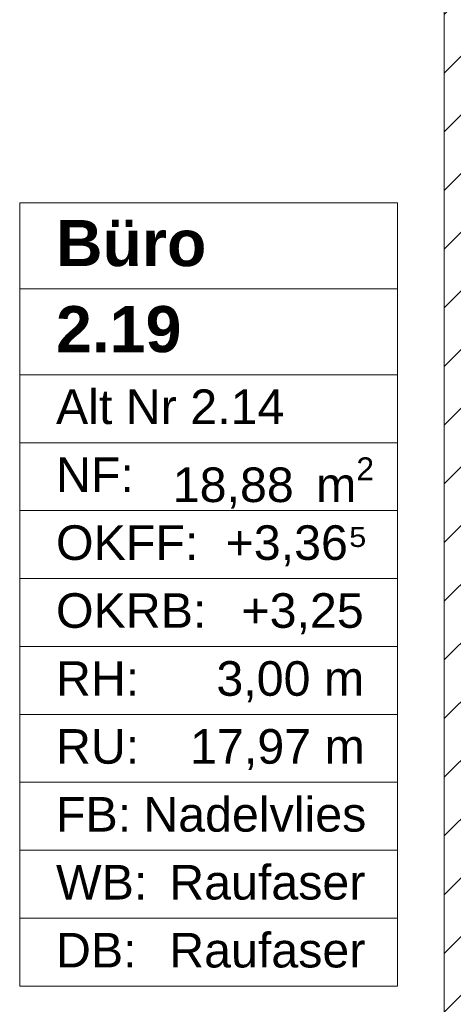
# Model space of a CAD drawing. Header units: metres. Extents: x -3.6 to 85.2, y -11 to 16.8.
# Tile 140 of 183: x 17.5 to 18.5, y 0.9 to 3. Entities that reach past the tile are written whole.
import ezdxf

# ---------------------------------------------------------------- set-up
doc = ezdxf.new("R2010")
doc.units = ezdxf.units.M
doc.header["$MEASUREMENT"] = 0
doc.linetypes.add('Wipeout_Contour', pattern=[1, 0, -1])
doc.layers.add('401 - Zone.Raum_ Raumbegrenzung_ Whg.', color=7, linetype='Continuous')
doc.layers.add('605 - Struktur.Wand Innen', color=7, linetype='Continuous')
doc.styles.add('ERSTELLTER_STIL_1', font='txt')
doc.styles.add('ERSTELLTER_STIL_2', font='txt')

msp = doc.modelspace()

# ---------------------------------------------------------------- linework, layer by layer
at = {"layer": '401 - Zone.Raum_ Raumbegrenzung_ Whg.', "color": 7, "linetype": 'Continuous', "lineweight": 9}
for p, q in [((18.3492, 2.6408), (17.5304, 2.6408)), ((17.5304, 2.6408), (17.5304, 0.9417)), ((17.5304, 2.6408), (18.3492, 2.6408)), ((17.5304, 2.4542), (17.5304, 2.6408)), ((18.3492, 0.9417), (18.3492, 2.6408)), ((18.3492, 2.6408), (18.3492, 2.4542)), ((18.3492, 2.4542), (17.5304, 2.4542)), ((17.5304, 2.4542), (18.3492, 2.4542)), ((17.5304, 2.2676), (17.5304, 2.4542)), ((18.3492, 2.4542), (18.3492, 2.2676)), ((18.3492, 2.2676), (17.5304, 2.2676)), ((17.5304, 2.2676), (18.3492, 2.2676)), ((17.5304, 2.1203), (17.5304, 2.2676)), ((18.3492, 2.2676), (18.3492, 2.1203)), ((18.3492, 2.1203), (17.5304, 2.1203)), ((17.5304, 2.1203), (18.3492, 2.1203)), ((17.5304, 1.973), (17.5304, 2.1203)), ((18.3492, 2.1203), (18.3492, 1.973)), ((18.3492, 1.973), (17.5304, 1.973)), ((17.5304, 1.973), (18.3492, 1.973)), ((17.5304, 1.8256), (17.5304, 1.973)), ((18.3492, 1.973), (18.3492, 1.8256)), ((18.3492, 1.8256), (17.5304, 1.8256)), ((17.5304, 1.8256), (18.3492, 1.8256)), ((17.5304, 1.6783), (17.5304, 1.8256)), ((18.3492, 1.8256), (18.3492, 1.6783)), ((18.3492, 1.6783), (17.5304, 1.6783)), ((17.5304, 1.6783), (18.3492, 1.6783)), ((17.5304, 1.531), (17.5304, 1.6783)), ((18.3492, 1.6783), (18.3492, 1.531)), ((18.3492, 1.531), (17.5304, 1.531)), ((17.5304, 1.531), (18.3492, 1.531)), ((17.5304, 1.3837), (17.5304, 1.531)), ((18.3492, 1.531), (18.3492, 1.3837)), ((18.3492, 1.3837), (17.5304, 1.3837)), ((17.5304, 1.3837), (18.3492, 1.3837)), ((17.5304, 1.2364), (17.5304, 1.3837)), ((18.3492, 1.3837), (18.3492, 1.2364)), ((18.3492, 1.2364), (17.5304, 1.2364)), ((17.5304, 1.2364), (18.3492, 1.2364)), ((17.5304, 1.089), (17.5304, 1.2364)), ((18.3492, 1.2364), (18.3492, 1.089)), ((18.3492, 1.089), (17.5304, 1.089)), ((17.5304, 1.089), (18.3492, 1.089)), ((17.5304, 0.9417), (17.5304, 1.089)), ((18.3492, 1.089), (18.3492, 0.9417)), ((17.5304, 0.9417), (18.3492, 0.9417)), ((18.3492, 0.9417), (17.5304, 0.9417))]:
    msp.add_line(p, q, dxfattribs=at)

# ---------------------------------------------------------------- texts
at = {"layer": '401 - Zone.Raum_ Raumbegrenzung_ Whg.', "color": 7, "lineweight": 9, "attachment_point": 1}
for s, insert, char_height, style in [('\\A1;{\\pqj;\\pt0;\\fArial|b1|i0|c0|p38;Büro}', (17.609, 2.6032), 0.1, 'ERSTELLTER_STIL_1'), ('\\A1;{\\pqj;\\pt0;\\fArial|b1|i0|c0|p38;}', (18.2707, 2.6261), 0.1, 'ERSTELLTER_STIL_1'), ('\\A1;{\\pqj;\\pt0;\\fArial|b1|i0|c0|p38;}', (18.2707, 2.4395), 0.1, 'ERSTELLTER_STIL_1'), ('\\A1;{\\pql;\\pt0;\\fArial|b1|i0|c0|p38;2.19}', (17.609, 2.4166), 0.1, 'ERSTELLTER_STIL_1'), ('\\A1;{\\pqj;\\pt0;\\fArial|b0|i0|c0|p38;Alt Nr 2.14}', (17.609, 2.2357), 0.075, 'ERSTELLTER_STIL_2'), ('\\A1;{\\pqj;\\pt0;\\fArial|b0|i0|c0|p38;}', (18.2707, 2.2529), 0.075, 'ERSTELLTER_STIL_2'), ('\\A1;{\\pqj;\\pt0;\\fArial|b0|i0|c0|p38;NF: }', (17.609, 2.0884), 0.075, 'ERSTELLTER_STIL_2'), ('\\A1;{\\pql;\\pt0,0.05;\\fArial|b0|i0|c0|p38;18,88\\fArial|b0|i0|c0|p38;\\A1{\\H.66x;\\S^  ;}\\fArial|b0|i0|c0|p38; m\\fArial|b0|i0|c0|p38;\\A1{\\H.66x;\\S2^  ;}}', (17.8621, 2.0884), 0.075, 'ERSTELLTER_STIL_2'), ('\\A1;{\\pqj;\\pt0;\\fArial|b0|i0|c0|p38;+3,36⁵}', (17.9765, 1.9411), 0.075, 'ERSTELLTER_STIL_2'), ('\\A1;{\\pqj;\\pt0;\\fArial|b0|i0|c0|p38;OKFF: }', (17.609, 1.9411), 0.075, 'ERSTELLTER_STIL_2'), ('\\A1;{\\pqj;\\pt0;\\fArial|b0|i0|c0|p38;OKRB: }', (17.609, 1.7938), 0.075, 'ERSTELLTER_STIL_2'), ('\\A1;{\\pqj;\\pt0;\\fArial|b0|i0|c0|p38;+3,25}', (18.0108, 1.7938), 0.075, 'ERSTELLTER_STIL_2'), ('\\A1;{\\pqj;\\pt0;\\fArial|b0|i0|c0|p38;RH: }', (17.609, 1.6464), 0.075, 'ERSTELLTER_STIL_2'), ('\\A1;{\\pqj;\\pt0;\\fArial|b0|i0|c0|p38;3,00 m}', (17.9566, 1.6464), 0.075, 'ERSTELLTER_STIL_2'), ('\\A1;{\\pqj;\\pt0;\\fArial|b0|i0|c0|p38;RU: }', (17.609, 1.4991), 0.075, 'ERSTELLTER_STIL_2'), ('\\A1;{\\pqj;\\pt0;\\fArial|b0|i0|c0|p38;17,97 m}', (17.8997, 1.4991), 0.075, 'ERSTELLTER_STIL_2'), ('\\A1;{\\pqj;\\pt0;\\fArial|b0|i0|c0|p38;FB: }', (17.609, 1.3518), 0.075, 'ERSTELLTER_STIL_2'), ('\\A1;{\\pqj;\\pt0;\\fArial|b0|i0|c0|p38;Nadelvlies}', (17.7982, 1.3518), 0.075, 'ERSTELLTER_STIL_2'), ('\\A1;{\\pqj;\\pt0;\\fArial|b0|i0|c0|p38;WB: }', (17.609, 1.2045), 0.075, 'ERSTELLTER_STIL_2'), ('\\A1;{\\pqj;\\pt0;\\fArial|b0|i0|c0|p38;Raufaser}', (17.8544, 1.2045), 0.075, 'ERSTELLTER_STIL_2'), ('\\A1;{\\pqj;\\pt0;\\fArial|b0|i0|c0|p38;DB: }', (17.609, 1.0572), 0.075, 'ERSTELLTER_STIL_2'), ('\\A1;{\\pqj;\\pt0;\\fArial|b0|i0|c0|p38;Raufaser}', (17.8544, 1.0572), 0.075, 'ERSTELLTER_STIL_2')]:
    msp.add_mtext(s, dxfattribs=dict(at, insert=insert, char_height=char_height, style=style))

# ---------------------------------------------------------------- wipeouts: each hides what was drawn before it
at = {"color": 254, "linetype": 'Wipeout_Contour', "lineweight": 0, "ltscale": 75.514711}
msp.add_wipeout([(18.61, 5.1), (18.45, 5.1), (18.45, 0.7), (18.61, 0.7)], dxfattribs=at).dxf.layer = '605 - Struktur.Wand Innen'

# ---------------------------------------------------------------- next in the draw order: hatches: boundary and pattern name
at = {"layer": '605 - Struktur.Wand Innen', "linetype": 'Continuous', "lineweight": 0, "true_color": 0x000000}
h = msp.add_hatch(dxfattribs=at)
h.set_pattern_fill('MW_Ziegel_0001', color=18, style=0, pattern_type=2)
h.set_pattern_definition([(45, (0, 0), (-0.0636396, 0.0636396), [])])
h.paths.add_polyline_path([(18.61, 5.1), (18.45, 5.1), (18.45, 0.7), (18.61, 0.7)])

# ---------------------------------------------------------------- next in the draw order: linework, layer by layer
at = {"layer": '605 - Struktur.Wand Innen', "color": 7, "linetype": 'Continuous', "lineweight": 18, "flags": 128}
msp.add_lwpolyline([(18.45, 5.1), (18.45, 0.7)], dxfattribs=at)

doc.saveas('drawing.dxf')
